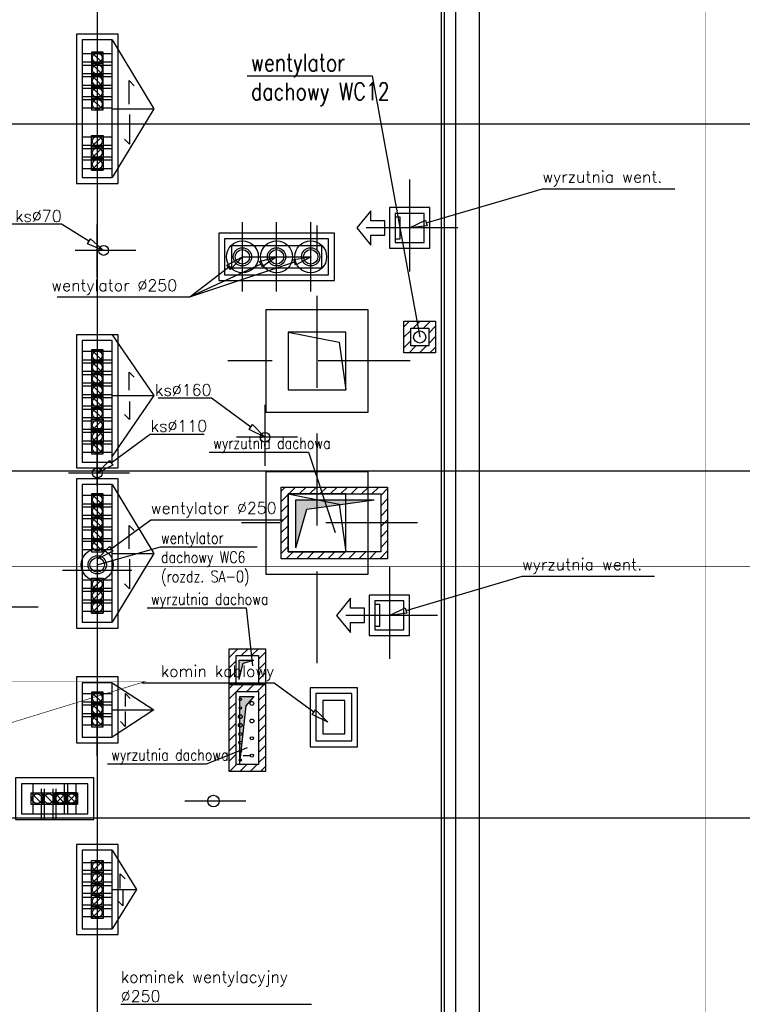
# Model space of a CAD drawing. Header units: centimetres. Extents: x -92429 to 178773, y 2337 to 428125.
# Tile 137 of 138: x 162544 to 163793, y 8335 to 10038. Entities that reach past the tile are written whole.
import ezdxf

# ---------------------------------------------------------------- set-up
doc = ezdxf.new("R2010")
doc.units = ezdxf.units.CM
doc.header["$LTSCALE"] = 50
for name, pattern in [('Dach_Ist$0$DASHDOT2', [12.7, 6.35, -3.175, 0, -3.175]), ('Dach_Ist$0$HIDDEN', [9.525, 6.35, -3.175]), ('Dach_Ist$0$HIDDEN2', [4.7625, 3.175, -1.5875])]:
    doc.linetypes.add(name, pattern=pattern)
doc.layers.get('0').update_dxf_attribs({"color": 8})
for name, color, linetype in [('bgde_otwory', 2, 'Continuous'), ('bgde_otwory dach', 6, 'Continuous'), ('Dach_Ist$0$ARCH_INFO_OPISY_IST', 15, 'Continuous'), ('Dach_Ist$0$ARCH_INFO_OSIE_IST', 179, 'Dach_Ist$0$DASHDOT2'), ('Dach_Ist$0$ARCH_NIEWIDOK_IST', 8, 'Dach_Ist$0$HIDDEN'), ('Dach_Ist$0$ARCH_OTWORY_KOO_WENTYLACJA_IST', 220, 'Continuous'), ('Dach_Ist$0$ARCH_POMOCNICZE_IST', 8, 'Dach_Ist$0$HIDDEN2'), ('Dach_Ist$0$ARCH_PRZEKROJOWE_IST', 12, 'Continuous'), ('Dach_Ist$0$ARCH_WIDOK_INNE_IST', 251, 'Continuous'), ('Dach_Ist$0$ARCH_WIDOK_IST', 251, 'Continuous'), ('freon cieczowy', 8, 'Continuous'), ('freon gazowy', 8, 'Continuous')]:
    doc.layers.add(name, color=color, linetype=linetype)
doc.layers.add('Dach_Ist$0$RYSUNKOWE_NIEDRUK', color=6, linetype='Continuous', plot=False)
doc.styles.add('Dach_Ist$0$ROMANS-50-CM', font='romans.shx', dxfattribs={"width": 0.8, "height": 10})
pattern_1 = [(45, (157078.274, -1742.376), (-8.980256, 8.980256), [])]

msp = doc.modelspace()

# ---------------------------------------------------------------- hatches: boundary and pattern name
at = {"layer": 'bgde_otwory dach'}
h = msp.add_hatch(dxfattribs=at)
h.set_pattern_fill('ANSI31', color=256, scale=4, style=0)
h.set_pattern_definition(pattern_1)
h.paths.add_polyline_path([(163208.3, 9516.5), (163263.3, 9516.5), (163263.3, 9461.5), (163208.3, 9461.5)])
h.paths.add_polyline_path([(163220.3, 9504.5), (163251.3, 9504.5), (163251.3, 9473.5), (163220.3, 9473.5)], flags=16)
h = msp.add_hatch(dxfattribs=at)
h.set_pattern_fill('ANSI31', color=256, scale=4, style=0)
h.set_pattern_definition(pattern_1)
h.paths.add_polyline_path([(162996.3, 9229.6), (163180.3, 9229.6), (163180.3, 9105.6), (162996.3, 9105.6)])
h.paths.add_polyline_path([(163008.3, 9217.6), (163168.3, 9217.6), (163168.3, 9117.6), (163008.3, 9117.6)], flags=16)
for points in [[(163156.9, 9207.2), (163021.9, 9207.2), (163021.9, 9124.7), (163040.6, 9191.5)], [(162930.4, 8925), (162948.8, 8930.1), (162923.9, 8930.1), (162923.9, 8896.9)], [(162935.8, 8851.4), (162949.7, 8867.3), (162924.8, 8867.3), (162924.8, 8751.5)]]:
    msp.add_hatch(color=256, dxfattribs=at).paths.add_polyline_path(points)
h = msp.add_hatch(dxfattribs=at)
h.set_pattern_fill('ANSI31', color=256, scale=4, style=0)
h.set_pattern_definition(pattern_1)
h.paths.add_polyline_path([(162969.2, 8888), (162906.3, 8888), (162906.3, 8950), (162969.2, 8950)])
h.paths.add_polyline_path([(162957.2, 8888), (162918.5, 8888), (162918.5, 8938), (162957.2, 8938)], flags=16)
h = msp.add_hatch(dxfattribs=at)
h.set_pattern_fill('ANSI31', color=256, scale=4, style=0)
h.set_pattern_definition(pattern_1)
h.paths.add_polyline_path([(162918.3, 8876), (162957.2, 8876), (162957.2, 8749.9), (162918.3, 8749.9)], flags=16)
h.paths.add_polyline_path([(162906.3, 8888), (162969.2, 8888), (162969.2, 8737.9), (162906.3, 8737.9)])

# ---------------------------------------------------------------- linework, layer by layer
at = {"color": 7, "linetype": 'Continuous', "extrusion": (1, -6.12323e-17, 1.22465e-16)}
msp.add_line((163068.4, 9114.6, 2535.4), (163068.4, 9114.6, 2655.4), dxfattribs=at)
msp.add_line((163068.4, 9114.6, 2535.4), (163068.4, 9114.6, 2655.4), dxfattribs=at)
at = {"layer": 'bgde_otwory'}
msp.add_line((162913.3, 8787.6, 2088.8), (162913.3, 8787.6, 2088.8), dxfattribs=at)
msp.add_line((162913.3, 8787.6, 2088.8), (162913.3, 8787.6, 2088.8), dxfattribs=at)
at = {"layer": 'bgde_otwory dach'}
for p, q in [((163021.9, 9124.7, 2170), (163021.9, 9207.2, 2170)), ((163021.9, 9207.2, 2170), (163156.9, 9207.2, 2170)), ((163040.6, 9191.5, 2170), (163156.9, 9207.2, 2170)), ((163021.9, 9124.7, 2170), (163040.6, 9191.5, 2170)), ((162923.9, 8896.9, 1975.9), (162923.9, 8930.1, 2127.9)), ((162923.9, 8930.1, 2127.9), (162948.8, 8930.1, 2127.9)), ((162923.9, 8896.9, 1975.9), (162930.4, 8925, 2127.9)), ((162930.4, 8925, 2127.9), (162948.8, 8930.1, 2127.9)), ((162924.8, 8751.5, 2018), (162924.8, 8867.3, 2170)), ((162924.8, 8867.3, 2170), (162949.7, 8867.3, 2170)), ((162935.8, 8851.4, 2170), (162949.7, 8867.3, 2170)), ((162924.8, 8751.5, 2018), (162935.8, 8851.4, 2170))]:
    msp.add_line(p, q, dxfattribs=at)
at = {"layer": 'bgde_otwory dach', "color": 7}
for points, elevation in [([(162937.4, 9940.5), (163153.4, 9940.5), (163235.8, 9488.9)], 2518), ([(162872.1, 9290), (163043.4, 9290), (163089.8, 9150.7)], 2170), ([(162678.3, 9095), (162787.8, 9126.3), (162954.7, 9126.3)], 2518)]:
    msp.add_lwpolyline(points, dxfattribs=dict(at, elevation=elevation))
at = {"layer": 'bgde_otwory dach', "lineweight": 30}
for points, elevation in [([(163208.3, 9516.5), (163263.3, 9516.5), (163263.3, 9461.5), (163208.3, 9461.5)], 2518), ([(163220.3, 9504.5), (163251.3, 9504.5), (163251.3, 9473.5), (163220.3, 9473.5)], 2518), ([(162996.3, 9229.6), (163180.3, 9229.6), (163180.3, 9105.6), (162996.3, 9105.6)], 2170), ([(163008.3, 9217.6), (163168.3, 9217.6), (163168.3, 9117.6), (163008.3, 9117.6)], 2170), ([(162969.2, 8888), (162906.3, 8888), (162906.3, 8950), (162969.2, 8950)], 1740.8), ([(162957.2, 8888), (162918.5, 8888), (162918.5, 8938), (162957.2, 8938)], 1353.7), ([(162906.3, 8888), (162969.2, 8888), (162969.2, 8737.9), (162906.3, 8737.9)], 1740.8), ([(162918.3, 8876), (162957.2, 8876), (162957.2, 8749.9), (162918.3, 8749.9)], 1740.8)]:
    msp.add_lwpolyline(points, close=True, dxfattribs=dict(at, elevation=elevation))
at = {"layer": 'bgde_otwory dach', "color": 7}
for points in [[(162764.7, 9020.6), (162936, 9020.6), (162946.5, 8920.3)], [(162695.8, 8751.1), (162867.1, 8751.1), (162938.2, 8779)]]:
    msp.add_lwpolyline(points, dxfattribs=at)
at = {"layer": 'bgde_otwory dach', "lineweight": 30}
msp.add_circle((163235.8, 9488.9, 2518), 10.5, dxfattribs=at)
at = {"layer": 'Dach_Ist$0$ARCH_INFO_OPISY_IST', "color": 8, "elevation": 2170}
for points in [[(162733.5, 9891.3), (162733.5, 9932.2), (162741.9, 9923.5)], [(162734, 9873.8), (162734, 9822.2), (162725.6, 9830.9)], [(162733.5, 9396.9), (162733.5, 9428.4), (162741.9, 9419.7)], [(162734, 9377.7), (162734, 9346.2), (162725.6, 9354.9)], [(162733.5, 9122.4), (162733.5, 9163.3), (162741.9, 9154.6)], [(162734, 9104.9), (162734, 9053.3), (162725.6, 9062)], [(162727, 8850.3), (162727, 8872.7), (162735.4, 8864)], [(162726.8, 8841.2), (162726.8, 8815.7), (162718.4, 8824.4)], [(162718.2, 8535.2), (162718.2, 8561), (162726.6, 8552.3)], [(162722.5, 8532.1), (162722.5, 8505.4), (162714.1, 8514.1)]]:
    msp.add_lwpolyline(points, dxfattribs=at)
at = {"layer": 'Dach_Ist$0$ARCH_INFO_OPISY_IST', "color": 8, "ltscale": 0.5, "extrusion": (0.282714, -0.959204, 0)}
for points, elevation in [([(159325.7, 2170), (159534.9, 2170)], 36861.3), ([(159102.7, 2170), (159311.9, 2170)], 37494.1)]:
    msp.add_lwpolyline(points, dxfattribs=dict(at, elevation=elevation))
at = {"layer": 'Dach_Ist$0$ARCH_INFO_OPISY_IST', "color": 8, "ltscale": 0.5, "extrusion": (0, 1, 0)}
for points, elevation in [([(-163447.7, 2170), (-163676.9, 2170)], 9745.3), ([(-162616.8, 2170), (-162524.3, 2170)], 9683.9), ([(-162838.1, 2170), (-162608.9, 2170)], 9557.7), ([(-162838.1, 2170), (-162608.9, 2170)], 9557.7), ([(-162838.1, 2170), (-162608.9, 2170)], 9557.7), ([(-162770.7, 2170), (-162863.2, 2170)], 9321.2), ([(-162770.7, 2170), (-162999.9, 2170)], 9172.6), ([(-163412.7, 2170), (-163641.9, 2170)], 9075.3), ([(-162984.4, 2170), (-162755.2, 2170)], 8890.4), ([(-162719, 2170), (-163048.6, 2170)], 8335.1)]:
    msp.add_lwpolyline(points, dxfattribs=dict(at, elevation=elevation))
at = {"layer": 'Dach_Ist$0$ARCH_INFO_OPISY_IST', "color": 8, "elevation": 2170}
for points in [[(163151, 9707.3), (163126.9, 9677.6), (163151, 9648), (163151, 9665.1), (163175.3, 9665.1), (163175.3, 9690.1), (163151, 9690.1), (163151, 9707.3)], [(163116, 9037.3), (163091.9, 9007.6), (163116, 8978), (163116, 8995.1), (163140.3, 8995.1), (163140.3, 9020.1), (163116, 9020.1), (163116, 9037.3)]]:
    msp.add_lwpolyline(points, close=True, dxfattribs=at)
at = {"layer": 'Dach_Ist$0$ARCH_INFO_OPISY_IST', "color": 8, "ltscale": 0.5, "elevation": 2170}
for points in [[(163248.5, 9681.3), (163218.3, 9677.6), (163245.6, 9690.9)], [(162666.5, 9658.8), (162689.3, 9638.6), (162661.2, 9650.3)], [(162902.4, 9613.3), (162929.3, 9627.6), (162908.5, 9605.4)], [(162959, 9619.5), (162988.3, 9627.6), (162963.2, 9610.4)], [(163018, 9622.9), (163048.1, 9627.6), (163021.2, 9613.4)], [(162947, 9337.4), (162968.3, 9315.6), (162941.1, 9329.3)], [(162705.4, 9267.3), (162678.3, 9253.6), (162699.5, 9275.3)], [(162705.4, 9118.7), (162678.3, 9105), (162699.5, 9126.7)], [(163213.5, 9011.3), (163183.3, 9007.6), (163210.6, 9020.9)], [(163055.6, 8844.5), (163076.9, 8822.8), (163049.7, 8836.5)]]:
    msp.add_lwpolyline(points, close=True, dxfattribs=at)
at = {"layer": 'Dach_Ist$0$ARCH_INFO_OPISY_IST', "color": 8, "ltscale": 0.5, "extrusion": (-0.530001, -0.847997, 0), "elevation": -94399}
msp.add_lwpolyline([(132821.5, 2170), (132766.1, 2170)], dxfattribs=at)
at = {"layer": 'Dach_Ist$0$ARCH_INFO_OPISY_IST', "color": 8, "ltscale": 0.5, "elevation": 2170}
for points in [[(163019.6, 9618.1), (162838.1, 9557.7)], [(162944.1, 9333.3), (162875.9, 9383.3)]]:
    msp.add_lwpolyline(points, dxfattribs=at)
at = {"layer": 'Dach_Ist$0$ARCH_INFO_OPISY_IST', "color": 8, "ltscale": 0.5, "extrusion": (0.422307, -0.906453, 0), "elevation": 60104}
msp.add_lwpolyline([(151777, 2170), (151641.3, 2170)], dxfattribs=at)
at = {"layer": 'Dach_Ist$0$ARCH_INFO_OPISY_IST', "color": 8, "ltscale": 0.5, "extrusion": (0.608773, -0.793344, 0), "elevation": 91549}
msp.add_lwpolyline([(135090, 2170), (135005.1, 2170)], dxfattribs=at)
at = {"layer": 'Dach_Ist$0$ARCH_INFO_OPISY_IST', "color": 8, "ltscale": 0.5, "extrusion": (-2.36072e-13, -1, 0), "elevation": -9383.3}
msp.add_lwpolyline([(162875.9, 2170), (162783.4, 2170)], dxfattribs=at)
at = {"layer": 'Dach_Ist$0$ARCH_INFO_OPISY_IST', "color": 8, "ltscale": 0.5, "extrusion": (0.590557, -0.806996, 0)}
for points, elevation in [([(136775.5, 2170), (136860, 2170)], 88603.1), ([(136687.8, 2170), (136772.3, 2170)], 88723.1)]:
    msp.add_lwpolyline(points, dxfattribs=dict(at, elevation=elevation))
at = {"layer": 'Dach_Ist$0$ARCH_INFO_OPISY_IST', "color": 8, "ltscale": 0.5, "extrusion": (-0.590557, -0.806996, 0), "elevation": -103426.1}
msp.add_lwpolyline([(126362, 2170), (126277.5, 2170)], dxfattribs=at)
at = {"layer": 'Dach_Ist$0$ARCH_INFO_OSIE_IST', "color": 8, "ltscale": 10}
for p, q in [((162678.3, 10767.6, 2170), (162678.3, 2914.8, 2170)), ((163278.3, 10767.6, 2170), (163278.3, 3061.1, 2170)), ((163338.3, 10767.6, 2170), (163338.3, 2914.8, 2170)), ((161514.3, 9857.6, 2170), (163420.2, 9857.6, 2170)), ((163420.2, 9857.6, 2170), (170738.3, 9857.6, 2170)), ((162678.3, 9591.9, 2170), (162678.3, 9683.7, 2170)), ((162678.3, 9232, 2170), (162678.3, 9323.8, 2170)), ((161514.3, 9257.6, 2170), (170738.3, 9257.6, 2170)), ((162678.3, 8764.9, 2170), (162678.3, 8856.7, 2170)), ((162935.2, 8686.6, 2170), (162829.8, 8686.6, 2170)), ((161514.3, 8657.6, 2170), (163420, 8657.6, 2170)), ((163420.2, 8657.6, 2170), (171651.1, 8657.6, 2170))]:
    msp.add_line(p, q, dxfattribs=at)
at = {"layer": 'Dach_Ist$0$ARCH_NIEWIDOK_IST', "color": 8, "elevation": 2170}
for points in [[(162652.3, 9764.6), (162704.3, 9764.6), (162704.3, 10002.6), (162652.3, 10002.6)], [(163193.3, 9658.9), (163201.8, 9658.9), (163201.8, 9696.4), (163193.3, 9696.4)], [(163078.3, 9596.6), (163078.3, 9658.6), (162898.3, 9658.6), (162898.3, 9596.6)], [(162652.3, 9272.7), (162704.3, 9272.7), (162704.3, 9482.7), (162652.3, 9482.7)], [(162652.3, 8995.7), (162704.3, 8995.7), (162704.3, 9233.7), (162652.3, 9233.7)], [(163158.3, 8988.9), (163166.8, 8988.9), (163166.8, 9026.4), (163158.3, 9026.4)], [(162652.3, 8797.1), (162704.3, 8797.1), (162704.3, 8891.1), (162652.3, 8891.1)], [(163056.3, 8790.6), (163118.3, 8790.6), (163118.3, 8872.6), (163056.3, 8872.6)], [(162662.3, 8664.6), (162662.3, 8716.6), (162547.3, 8716.6), (162547.3, 8664.6)], [(162652.3, 8465.6), (162704.3, 8465.6), (162704.3, 8601.6), (162652.3, 8601.6)]]:
    msp.add_lwpolyline(points, close=True, dxfattribs=at)
for points in [[(162704.3, 9978.6), (162652.3, 9978.6)], [(162652.3, 9964.6), (162704.3, 9964.6)], [(162704.3, 9958.6), (162652.3, 9958.6)], [(162652.3, 9944.6), (162704.3, 9944.6)], [(162704.3, 9938.6), (162652.3, 9938.6)], [(162652.3, 9924.6), (162704.3, 9924.6)], [(162704.3, 9918.6), (162652.3, 9918.6)], [(162652.3, 9904.6), (162704.3, 9904.6)], [(162704.3, 9899.2), (162652.3, 9899.2)], [(162652.3, 9885.2), (162704.3, 9885.2)], [(162704.3, 9834.6), (162652.3, 9834.6)], [(162652.3, 9820.6), (162704.3, 9820.6)], [(162704.3, 9814.6), (162652.3, 9814.6)], [(162652.3, 9800.6), (162704.3, 9800.6)], [(162704.3, 9794.6), (162652.3, 9794.6)], [(162652.3, 9780.6), (162704.3, 9780.6)], [(162704.3, 9463.7), (162652.3, 9463.7)], [(162652.3, 9449.7), (162704.3, 9449.7)], [(162704.3, 9443.7), (162652.3, 9443.7)], [(162652.3, 9429.7), (162704.3, 9429.7)], [(162704.3, 9423.7), (162652.3, 9423.7)], [(162652.3, 9409.7), (162704.3, 9409.7)], [(162704.3, 9403.7), (162652.3, 9403.7)], [(162652.3, 9389.7), (162704.3, 9389.7)], [(162704.3, 9383.7), (162652.3, 9383.7)], [(162652.3, 9369.7), (162704.3, 9369.7)], [(162704.3, 9363.7), (162652.3, 9363.7)], [(162652.3, 9349.7), (162704.3, 9349.7)], [(162704.3, 9343.7), (162652.3, 9343.7)], [(162652.3, 9329.7), (162704.3, 9329.7)], [(162704.3, 9323.7), (162652.3, 9323.7)], [(162652.3, 9309.7), (162704.3, 9309.7)], [(162704.3, 9303.7), (162652.3, 9303.7)], [(162652.3, 9289.7), (162704.3, 9289.7)], [(162704.3, 9214.7), (162652.3, 9214.7)], [(162652.3, 9200.7), (162704.3, 9200.7)], [(162704.3, 9194.7), (162652.3, 9194.7)], [(162652.3, 9180.7), (162704.3, 9180.7)], [(162704.3, 9174.7), (162652.3, 9174.7)], [(162652.3, 9160.7), (162704.3, 9160.7)], [(162704.3, 9154.7), (162652.3, 9154.7)], [(162652.3, 9140.7), (162704.3, 9140.7)], [(162704.3, 9135.3), (162652.3, 9135.3)], [(162652.3, 9121.3), (162704.3, 9121.3)], [(162704.3, 9068.7), (162652.3, 9068.7)], [(162652.3, 9054.7), (162704.3, 9054.7)], [(162704.3, 9048.7), (162652.3, 9048.7)], [(162652.3, 9034.7), (162704.3, 9034.7)], [(162704.3, 9028.7), (162652.3, 9028.7)], [(162652.3, 9014.7), (162704.3, 9014.7)], [(162704.3, 8872.1), (162652.3, 8872.1)], [(162652.3, 8858.1), (162704.3, 8858.1)], [(162704.3, 8852.1), (162652.3, 8852.1)], [(162652.3, 8838.1), (162704.3, 8838.1)], [(162704.3, 8832.1), (162652.3, 8832.1)], [(162652.3, 8818.1), (162704.3, 8818.1)], [(162567.3, 8664.6), (162567.3, 8716.6)], [(162581.3, 8707.6), (162581.3, 8655.6)], [(162587.3, 8655.6), (162587.3, 8707.6)], [(162601.3, 8707.6), (162601.3, 8655.6)], [(162607.3, 8655.6), (162607.3, 8707.6)], [(162621.3, 8716.6), (162621.3, 8664.6)], [(162627.3, 8664.6), (162627.3, 8716.6)], [(162641.3, 8716.6), (162641.3, 8664.6)], [(162652.3, 8580.6), (162704.3, 8580.6)], [(162704.3, 8566.6), (162652.3, 8566.6)], [(162652.3, 8560.6), (162704.3, 8560.6)], [(162704.3, 8546.6), (162652.3, 8546.6)], [(162652.3, 8540.6), (162704.3, 8540.6)], [(162704.3, 8526.6), (162652.3, 8526.6)], [(162652.3, 8520.6), (162704.3, 8520.6)], [(162704.3, 8506.6), (162652.3, 8506.6)], [(162652.3, 8500.6), (162704.3, 8500.6)], [(162704.3, 8486.6), (162652.3, 8486.6)]]:
    msp.add_lwpolyline(points, dxfattribs=at)
at = {"layer": 'Dach_Ist$0$ARCH_OTWORY_KOO_WENTYLACJA_IST', "color": 8}
for p, q in [((162668.3, 9981.6, 2170), (162688.3, 9981.6, 2170)), ((162688.3, 9961.6, 2170), (162668.3, 9981.6, 2170)), ((162688.3, 9941.6, 2170), (162668.3, 9961.6, 2170)), ((162688.3, 9921.6, 2170), (162668.3, 9941.6, 2170)), ((162688.3, 9901.6, 2170), (162668.3, 9921.6, 2170)), ((162688.3, 9881.6, 2170), (162668.3, 9901.6, 2170)), ((162688.3, 9837.6, 2170), (162668.3, 9817.6, 2170)), ((162688.3, 9817.6, 2170), (162668.3, 9797.6, 2170)), ((162688.3, 9797.6, 2170), (162668.3, 9777.6, 2170)), ((162668.3, 9777.6, 2170), (162688.3, 9777.6, 2170)), ((162668.3, 9466.7, 2170), (162688.3, 9466.7, 2170)), ((162688.3, 9446.7, 2170), (162668.3, 9466.7, 2170)), ((162688.3, 9426.7, 2170), (162668.3, 9446.7, 2170)), ((162688.3, 9406.7, 2170), (162668.3, 9426.7, 2170)), ((162688.3, 9386.7, 2170), (162668.3, 9406.7, 2170)), ((162688.3, 9366.7, 2170), (162668.3, 9386.7, 2170)), ((162688.3, 9346.7, 2170), (162668.3, 9366.7, 2170)), ((162688.3, 9346.7, 2170), (162668.3, 9326.7, 2170)), ((162688.3, 9326.7, 2170), (162668.3, 9306.7, 2170)), ((162668.3, 9306.7, 2170), (162688.3, 9306.7, 2170)), ((162688.3, 9286.7, 2170), (162668.3, 9306.7, 2170)), ((162668.3, 9217.7, 2170), (162688.3, 9217.7, 2170)), ((162688.3, 9197.7, 2170), (162668.3, 9217.7, 2170)), ((162688.3, 9177.7, 2170), (162668.3, 9197.7, 2170)), ((162688.3, 9157.7, 2170), (162668.3, 9177.7, 2170)), ((162688.3, 9137.7, 2170), (162668.3, 9157.7, 2170)), ((162688.3, 9117.7, 2170), (162668.3, 9137.7, 2170)), ((162688.3, 9071.7, 2170), (162668.3, 9051.7, 2170)), ((162688.3, 9051.7, 2170), (162668.3, 9031.7, 2170)), ((162688.3, 9031.7, 2170), (162668.3, 9011.7, 2170)), ((162668.3, 9011.7, 2170), (162688.3, 9011.7, 2170)), ((162668.3, 8875.1, 2170), (162688.3, 8875.1, 2170)), ((162688.3, 8855.1, 2170), (162668.3, 8875.1, 2170)), ((162688.3, 8835.1, 2170), (162668.3, 8855.1, 2170)), ((162688.3, 8815.1, 2170), (162668.3, 8835.1, 2170)), ((162564.3, 8700.6, 2170), (162584.3, 8680.6, 2170)), ((162584.3, 8700.6, 2170), (162604.3, 8680.6, 2170)), ((162604.3, 8700.6, 2170), (162624.3, 8680.6, 2170)), ((162624.3, 8700.6, 2170), (162644.3, 8680.6, 2170)), ((162609.1, 8685.5, 2170), (162620.4, 8696.8, 2170)), ((162628.1, 8685.5, 2170), (162639.4, 8696.8, 2170)), ((162688.3, 8583.6, 2170), (162668.3, 8563.6, 2170)), ((162688.3, 8563.6, 2170), (162668.3, 8543.6, 2170)), ((162688.3, 8543.6, 2170), (162668.3, 8523.6, 2170)), ((162688.3, 8523.6, 2170), (162668.3, 8503.6, 2170)), ((162688.3, 8503.6, 2170), (162668.3, 8483.6, 2170))]:
    msp.add_line(p, q, dxfattribs=at)
at = {"layer": 'Dach_Ist$0$ARCH_OTWORY_KOO_WENTYLACJA_IST', "color": 8, "elevation": 2170}
for points in [[(162688.3, 9981.6), (162668.3, 9981.6), (162668.3, 9961.6), (162688.3, 9961.6)], [(162688.3, 9961.6), (162668.3, 9961.6), (162668.3, 9941.6), (162688.3, 9941.6)], [(162688.3, 9941.6), (162668.3, 9941.6), (162668.3, 9921.6), (162688.3, 9921.6)], [(162688.3, 9921.6), (162668.3, 9921.6), (162668.3, 9901.6), (162688.3, 9901.6)], [(162688.3, 9901.6), (162668.3, 9901.6), (162668.3, 9881.6), (162688.3, 9881.6)], [(162688.3, 9817.6), (162668.3, 9817.6), (162668.3, 9837.6), (162688.3, 9837.6)], [(162688.3, 9797.6), (162668.3, 9797.6), (162668.3, 9817.6), (162688.3, 9817.6)], [(162688.3, 9777.6), (162668.3, 9777.6), (162668.3, 9797.6), (162688.3, 9797.6)], [(163066.3, 9608.6), (163066.3, 9646.6), (162910.3, 9646.6), (162910.3, 9608.6)], [(162688.3, 9466.7), (162668.3, 9466.7), (162668.3, 9446.7), (162688.3, 9446.7)], [(162688.3, 9446.7), (162668.3, 9446.7), (162668.3, 9426.7), (162688.3, 9426.7)], [(162688.3, 9426.7), (162668.3, 9426.7), (162668.3, 9406.7), (162688.3, 9406.7)], [(162688.3, 9406.7), (162668.3, 9406.7), (162668.3, 9386.7), (162688.3, 9386.7)], [(162688.3, 9386.7), (162668.3, 9386.7), (162668.3, 9366.7), (162688.3, 9366.7)], [(162688.3, 9366.7), (162668.3, 9366.7), (162668.3, 9346.7), (162688.3, 9346.7)], [(162688.3, 9326.7), (162668.3, 9326.7), (162668.3, 9346.7), (162688.3, 9346.7)], [(162688.3, 9306.7), (162668.3, 9306.7), (162668.3, 9326.7), (162688.3, 9326.7)], [(162688.3, 9306.7), (162668.3, 9306.7), (162668.3, 9286.7), (162688.3, 9286.7)], [(162688.3, 9217.7), (162668.3, 9217.7), (162668.3, 9197.7), (162688.3, 9197.7)], [(162688.3, 9197.7), (162668.3, 9197.7), (162668.3, 9177.7), (162688.3, 9177.7)], [(162688.3, 9177.7), (162668.3, 9177.7), (162668.3, 9157.7), (162688.3, 9157.7)], [(162688.3, 9157.7), (162668.3, 9157.7), (162668.3, 9137.7), (162688.3, 9137.7)], [(162688.3, 9137.7), (162668.3, 9137.7), (162668.3, 9117.7), (162688.3, 9117.7)], [(162688.3, 9051.7), (162668.3, 9051.7), (162668.3, 9071.7), (162688.3, 9071.7)], [(162688.3, 9031.7), (162668.3, 9031.7), (162668.3, 9051.7), (162688.3, 9051.7)], [(162688.3, 9011.7), (162668.3, 9011.7), (162668.3, 9031.7), (162688.3, 9031.7)], [(162688.3, 8875.1), (162668.3, 8875.1), (162668.3, 8855.1), (162688.3, 8855.1)], [(162688.3, 8855.1), (162668.3, 8855.1), (162668.3, 8835.1), (162688.3, 8835.1)], [(163068.3, 8802.6), (163106.3, 8802.6), (163106.3, 8860.6), (163068.3, 8860.6)], [(162688.3, 8835.1), (162668.3, 8835.1), (162668.3, 8815.1), (162688.3, 8815.1)], [(162584.3, 8700.6), (162584.3, 8680.6), (162564.3, 8680.6), (162564.3, 8700.6)], [(162604.3, 8700.6), (162604.3, 8680.6), (162584.3, 8680.6), (162584.3, 8700.6)], [(162624.3, 8700.6), (162624.3, 8680.6), (162604.3, 8680.6), (162604.3, 8700.6)], [(162605.3, 8681.6), (162624.3, 8681.6), (162624.3, 8700.6), (162605.3, 8700.6)], [(162644.3, 8700.6), (162644.3, 8680.6), (162624.3, 8680.6), (162624.3, 8700.6)], [(162624.3, 8681.6), (162643.3, 8681.6), (162643.3, 8700.6), (162624.3, 8700.6)], [(162688.3, 8563.6), (162668.3, 8563.6), (162668.3, 8583.6), (162688.3, 8583.6)], [(162688.3, 8543.6), (162668.3, 8543.6), (162668.3, 8563.6), (162688.3, 8563.6)], [(162688.3, 8523.6), (162668.3, 8523.6), (162668.3, 8543.6), (162688.3, 8543.6)], [(162688.3, 8503.6), (162668.3, 8503.6), (162668.3, 8523.6), (162688.3, 8523.6)], [(162688.3, 8483.6), (162668.3, 8483.6), (162668.3, 8503.6), (162688.3, 8503.6)]]:
    msp.add_lwpolyline(points, close=True, dxfattribs=at)
for points in [[(162609.7, 8699.1), (162606.8, 8699.1), (162606.8, 8696.2)], [(162606.8, 8686), (162606.8, 8683.1), (162609.7, 8683.1)], [(162622.8, 8696.2), (162622.8, 8699.1), (162619.9, 8699.1)], [(162619.9, 8683.1), (162622.8, 8683.1), (162622.8, 8686)], [(162628.7, 8699.1), (162625.8, 8699.1), (162625.8, 8696.2)], [(162625.8, 8686), (162625.8, 8683.1), (162628.7, 8683.1)], [(162641.8, 8696.2), (162641.8, 8699.1), (162638.9, 8699.1)], [(162638.9, 8683.1), (162641.8, 8683.1), (162641.8, 8686)]]:
    msp.add_lwpolyline(points, dxfattribs=at)
at = {"layer": 'Dach_Ist$0$ARCH_OTWORY_KOO_WENTYLACJA_IST', "color": 8}
for centre, radius in [((162678.3, 9971.6, 2170), 8.5), ((162678.3, 9951.6, 2170), 8.5), ((162678.3, 9931.6, 2170), 8.5), ((162678.3, 9911.6, 2170), 8.5), ((162678.3, 9891.6, 2170), 8.5), ((162678.3, 9827.6, 2170), 8.5), ((162678.3, 9807.6, 2170), 8.5), ((162678.3, 9787.6, 2170), 8.5), ((162929.3, 9627.6, 2170), 15.8), ((162929.3, 9627.6, 2170), 12.5), ((162988.3, 9627.6, 2170), 15.8), ((162988.3, 9627.6, 2170), 12.5), ((163047.3, 9627.6, 2170), 15.8), ((163047.3, 9627.6, 2170), 12.5), ((162678.3, 9456.7, 2170), 8.5), ((162678.3, 9436.7, 2170), 8.5), ((162678.3, 9416.7, 2170), 8.5), ((162678.3, 9396.7, 2170), 8.5), ((162678.3, 9376.7, 2170), 8.5), ((162678.3, 9356.7, 2170), 8.5), ((162678.3, 9336.7, 2170), 8.5), ((162678.3, 9316.7, 2170), 8.5), ((162678.3, 9296.7, 2170), 8.5), ((162678.3, 9207.7, 2170), 8.5), ((162678.3, 9187.7, 2170), 8.5), ((162678.3, 9167.7, 2170), 8.5), ((162678.3, 9147.7, 2170), 8.5), ((162678.3, 9127.7, 2170), 8.5), ((162678.3, 9095, 2170), 15.8), ((162678.3, 9095, 2170), 12.5), ((162678.3, 9061.7, 2170), 8.5), ((162678.3, 9041.7, 2170), 8.5), ((162678.3, 9021.7, 2170), 8.5), ((162678.3, 8865.1, 2170), 8.5), ((162678.3, 8845.1, 2170), 8.5), ((162678.3, 8825.1, 2170), 8.5), ((162574.3, 8690.6, 2170), 8.5), ((162594.3, 8690.6, 2170), 8.5), ((162614.3, 8690.6, 2170), 8.5), ((162614.8, 8691.1, 2170), 8), ((162634.3, 8690.6, 2170), 8.5), ((162633.8, 8691.1, 2170), 8), ((162678.3, 8573.6, 2170), 8.5), ((162678.3, 8553.6, 2170), 8.5), ((162678.3, 8533.6, 2170), 8.5), ((162678.3, 8513.6, 2170), 8.5), ((162678.3, 8493.6, 2170), 8.5)]:
    msp.add_circle(centre, radius, dxfattribs=at)
for centre, start, end in [((162614.8, 8691.1, 2170), 122.6369, 147.3631), ((162614.8, 8691.1, 2170), 212.6369, 237.3631), ((162614.8, 8691.1, 2170), 32.6369, 57.3631), ((162614.8, 8691.1, 2170), 302.6369, 327.3631), ((162633.8, 8691.1, 2170), 122.6369, 147.3631), ((162633.8, 8691.1, 2170), 212.6369, 237.3631), ((162633.8, 8691.1, 2170), 32.6369, 57.3631), ((162633.8, 8691.1, 2170), 302.6369, 327.3631)]:
    msp.add_arc(centre, 9.5, start, end, dxfattribs=at)
at = {"layer": 'Dach_Ist$0$ARCH_POMOCNICZE_IST', "color": 8}
for p, q in [((163218.3, 9761.1, 2170), (163218.3, 9594.2, 2170)), ((162929.3, 9567.8, 2170), (162929.3, 9687.4, 2170)), ((162988.3, 9567.8, 2170), (162988.3, 9687.4, 2170)), ((163047.3, 9567.8, 2170), (163047.3, 9687.4, 2170)), ((163058.3, 8925, 2170), (163058.3, 9681.8, 2170)), ((163301.7, 9677.6, 2170), (163134.8, 9677.6, 2170)), ((162745.3, 9638.6, 2170), (162639.9, 9638.6, 2170)), ((162928.5, 9627.6, 2170), (163048.1, 9627.6, 2170)), ((163219.1, 9447.6, 2170), (162904.3, 9447.6, 2170)), ((162968.3, 9371.7, 2170), (162968.3, 9266.3, 2170)), ((163024.3, 9315.6, 2170), (162918.9, 9315.6, 2170)), ((162734.3, 9253.6, 2170), (162628.9, 9253.6, 2170)), ((163232.2, 9167.6, 2170), (162927.7, 9167.6, 2170)), ((162618.5, 9085.9, 2170), (162738.1, 9085.9, 2170)), ((163183.3, 9091.1, 2170), (163183.3, 8924.2, 2170)), ((163266.7, 9007.6, 2170), (163099.8, 9007.6, 2170))]:
    msp.add_line(p, q, dxfattribs=at)
at = {"layer": 'Dach_Ist$0$ARCH_PRZEKROJOWE_IST', "color": 8, "ltscale": 4}
for centre in [(162689.3, 9638.6, 2170), (162968.3, 9315.6, 2170), (162678.3, 9253.6, 2170)]:
    msp.add_circle(centre, 8.5, dxfattribs=at)
at = {"layer": 'Dach_Ist$0$ARCH_WIDOK_INNE_IST', "color": 8}
for p, q in [((162704.3, 10002.6, 2170), (162776.3, 9883.6, 2170)), ((162704.3, 9883.6, 2170), (162776.3, 9883.6, 2170)), ((162776.3, 9883.6, 2170), (162704.3, 9764.6, 2170)), ((162704.3, 9492.7, 2170), (162776.3, 9387.7, 2170)), ((162704.3, 9387.7, 2170), (162776.3, 9387.7, 2170)), ((162776.3, 9387.7, 2170), (162704.3, 9282.7, 2170)), ((162704.3, 9233.7, 2170), (162776.3, 9114.7, 2170)), ((162704.3, 9114.7, 2170), (162776.3, 9114.7, 2170)), ((162776.3, 9114.7, 2170), (162704.3, 8995.7, 2170)), ((162704.3, 8891.1, 2170), (162776.3, 8844.1, 2170)), ((162704.3, 8844.1, 2170), (162776.3, 8844.1, 2170)), ((162776.3, 8844.1, 2170), (162704.3, 8797.1, 2170)), ((162704.3, 8601.6, 2170), (162746.1, 8533.6, 2170)), ((162704.3, 8533.6, 2170), (162746.1, 8533.6, 2170)), ((162746.1, 8533.6, 2170), (162704.3, 8465.6, 2170))]:
    msp.add_line(p, q, dxfattribs=at)
at = {"layer": 'Dach_Ist$0$ARCH_WIDOK_IST', "color": 8}
for p, q in [((163298.3, 8077.6, 2170), (163298.3, 10577.6, 2170)), ((163273.3, 8077.6, 2170), (163273.3, 10457.6, 2170)), ((163008.3, 9497.6, 2170), (163096.3, 9480, 2170)), ((163096.3, 9480, 2170), (163108.3, 9397.6, 2170)), ((162668.3, 9330.7, 2170), (162688.3, 9330.7, 2170)), ((163008.3, 9217.6, 2170), (163096.3, 9200, 2170)), ((163096.3, 9200, 2170), (163108.3, 9117.6, 2170)), ((162576.1, 9021.9, 2170), (162118.7, 9021.9, 2170))]:
    msp.add_line(p, q, dxfattribs=at)
at = {"layer": 'Dach_Ist$0$ARCH_WIDOK_IST', "color": 8, "elevation": 2170}
for points in [[(162642.3, 9754.6), (162714.3, 9754.6), (162714.3, 10012.6), (162642.3, 10012.6)], [(163183.3, 9642.6), (163253.3, 9642.6), (163253.3, 9712.6), (163183.3, 9712.6)], [(163193.3, 9652.6), (163243.3, 9652.6), (163243.3, 9702.6), (163193.3, 9702.6)], [(163088.3, 9586.6), (163088.3, 9668.6), (162888.3, 9668.6), (162888.3, 9586.6)], [(162969.8, 9359.1), (163146.8, 9359.1), (163146.8, 9536.1), (162969.8, 9536.1)], [(162642.3, 9262.7), (162714.3, 9262.7), (162714.3, 9492.7), (162642.3, 9492.7)], [(163008.3, 9397.6), (163108.3, 9397.6), (163108.3, 9497.6), (163008.3, 9497.6)], [(162969.8, 9079.1), (163146.8, 9079.1), (163146.8, 9256.1), (162969.8, 9256.1)], [(162642.3, 8985.7), (162714.3, 8985.7), (162714.3, 9243.7), (162642.3, 9243.7)], [(163008.3, 9117.6), (163108.3, 9117.6), (163108.3, 9217.6), (163008.3, 9217.6)], [(163148.3, 8972.6), (163218.3, 8972.6), (163218.3, 9042.6), (163148.3, 9042.6)], [(163158.3, 8982.6), (163208.3, 8982.6), (163208.3, 9032.6), (163158.3, 9032.6)], [(162642.3, 8787.1), (162714.3, 8787.1), (162714.3, 8901.1), (162642.3, 8901.1)], [(163046.3, 8780.6), (163128.3, 8780.6), (163128.3, 8882.6), (163046.3, 8882.6)], [(162672.3, 8654.6), (162672.3, 8726.6), (162537.3, 8726.6), (162537.3, 8654.6)], [(162642.3, 8455.6), (162714.3, 8455.6), (162714.3, 8611.6), (162642.3, 8611.6)]]:
    msp.add_lwpolyline(points, close=True, dxfattribs=at)
at = {"layer": 'Dach_Ist$0$ARCH_WIDOK_IST', "color": 8}
for centre, radius in [((162929.3, 9627.6, 2170), 27.5), ((162988.3, 9627.6, 2170), 27.5), ((163047.3, 9627.6, 2170), 27.5), ((162678.3, 9095, 2170), 27.5), ((162879.2, 8686.6, 2170), 10)]:
    msp.add_circle(centre, radius, dxfattribs=at)
at = {"layer": 'Dach_Ist$0$RYSUNKOWE_NIEDRUK', "color": 8, "const_width": 1, "elevation": 2170}
for points in [[(162474.3, 8805), (162761.3, 8893.3), (162225.9, 8893.3), (162346.4, 8893.3), (162346.4, 8733.1), (162346.4, 13607.7), (162346.4, 13508.8), (162262.6, 13508.8), (162671.3, 13508.8), (162444.7, 13577.7)], [(163601.4, 11388.1), (163412.5, 11299.8), (163849.8, 11299.8), (163729.3, 11299.8), (163729.3, 11459.9), (163729.3, 2337.2), (163729.3, 2436.2), (163813.1, 2436.2), (163404.4, 2436.2), (163631, 2367.3)], [(160950.1, 9220.4), (161038.4, 9507.4), (161038.4, 8972), (161038.4, 9092.5), (160878.2, 9092.5), (169338.3, 9092.5)]]:
    msp.add_lwpolyline(points, dxfattribs=at)
at = {"layer": 'freon cieczowy'}
msp.add_line((162942.9, 8764.8, 467.3), (162930.3, 8764.8, 504.5), dxfattribs=at)
msp.add_line((162942.9, 8764.8, 467.3), (162930.3, 8764.8, 504.5), dxfattribs=at)
msp.add_line((162942.9, 8764.8, 467.3), (162930.3, 8764.8, 504.5), dxfattribs=at)
msp.add_line((162942.9, 8764.8, 467.3), (162930.3, 8764.8, 504.5), dxfattribs=at)
for centre, radius in [((162945.6, 8855.4, -1685.2), 3.33), ((162945.6, 8855.4, -1685.2), 3.33), ((162945.6, 8855.4, -1685.2), 3.33), ((162945.6, 8855.4, -1685.2), 3.33), ((162945.7, 8825.1, -1734.1), 3.33), ((162945.7, 8825.1, -1734.1), 3.33), ((162945.7, 8825.1, -1734.1), 3.33), ((162945.7, 8825.1, -1734.1), 3.33), ((162945.6, 8795.1, -1897.1), 2.7), ((162945.6, 8795.1, -1897.1), 2.7), ((162945.6, 8795.1, -1897.1), 2.7), ((162945.6, 8795.1, -1897.1), 2.7), ((162945.6, 8765.1, -1897.1), 2.7), ((162945.6, 8765.1, -1897.1), 2.7), ((162945.6, 8765.1, -1897.1), 2.7), ((162945.6, 8765.1, -1897.1), 2.7)]:
    msp.add_circle(centre, radius, dxfattribs=at)
at = {"layer": 'freon gazowy'}
for centre, radius in [((162925.6, 8862.6, 2170), 2.06), ((162925.6, 8862.6, 2170), 2.06), ((162925.6, 8862.6, 2170), 2.06), ((162925.6, 8862.6, 2170), 2.06), ((162925.6, 8847.6, 1465.5), 2.06), ((162925.6, 8847.6, 1465.5), 2.06), ((162925.6, 8847.6, 1465.5), 2.06), ((162925.6, 8847.6, 1465.5), 2.06), ((162925.6, 8832.6, 840.5), 3.33), ((162925.6, 8832.6, 840.5), 3.33), ((162925.6, 8832.6, 840.5), 3.33), ((162925.6, 8832.6, 840.5), 3.33), ((162925.6, 8817.6, 136), 3.33), ((162925.6, 8817.6, 136), 3.33), ((162925.6, 8817.6, 136), 3.33), ((162925.6, 8817.6, 136), 3.33), ((162925.6, 8802.6, -400.9), 2.7), ((162925.6, 8802.6, -400.9), 2.7), ((162925.6, 8802.6, -400.9), 2.7), ((162925.6, 8802.6, -400.9), 2.7), ((162925.6, 8787.6, 2443.5), 2.7), ((162925.6, 8787.6, 2443.5), 2.7), ((162925.6, 8787.6, 2443.5), 2.7), ((162925.6, 8787.6, 2443.5), 2.7), ((162925.6, 8772.6, 1465.5), 2.06), ((162925.6, 8772.6, 1465.5), 2.06), ((162925.6, 8772.6, 1465.5), 2.06), ((162925.6, 8772.6, 1465.5), 2.06), ((162925.6, 8757.6, 2170), 2.06), ((162925.6, 8757.6, 2170), 2.06), ((162925.6, 8757.6, 2170), 2.06), ((162925.6, 8757.6, 2170), 2.06)]:
    msp.add_circle(centre, radius, dxfattribs=at)

# ---------------------------------------------------------------- texts
at = {"layer": 'bgde_otwory dach', "color": 7, "attachment_point": 1, "style": 'Dach_Ist$0$ROMANS-50-CM'}
for s, insert, char_height, width in [('wentylator dachowy WC12', (162944.1, 9978.6, 2518), 30, 326.032), ('wyrzutnia dachowa', (162878.8, 9315.4, 2170), 20, 217.354), ('wentylator dachowy WC6 (rozdz. SA-0)', (162788.6, 9151.6, 2518), 20, 217.354), ('wyrzutnia dachowa', (162771.4, 9045.9), 20, 217.354), ('wyrzutnia dachowa', (162702.5, 8776.5), 20, 217.354)]:
    msp.add_mtext(s, dxfattribs=dict(at, insert=insert, char_height=char_height, width=width))
at = {"layer": 'Dach_Ist$0$ARCH_INFO_OPISY_IST', "color": 8, "char_height": 20, "width": 343.592, "style": 'Dach_Ist$0$ROMANS-50-CM'}
for s, insert, attachment_point in [('{\\W1;wyrzutnia went.}', (163447.7, 9749.3, 2170), 7), ('{\\W1;ks%%C70}', (162616.8, 9688, 2170), 9), ('{\\W1;wentylator %%C250}', (162598.8, 9561.7, 2170), 7), ('{\\W1;ks%%C160}', (162875.9, 9387.3, 2170), 9), ('{\\W1;ks%%C110}', (162770.7, 9325.2, 2170), 7), ('{\\W1;wentylator %%C250}', (162770.7, 9176.7, 2170), 7), ('{\\W1;wyrzutnia went.}', (163412.7, 9079.3, 2170), 7), ('{\\W1;komin kablowy}', (162984.4, 8894.5, 2170), 9), ('{\\W1;kominek wentylacyjny %%C250}', (162719, 8339.2, 2170), 7)]:
    msp.add_mtext(s, dxfattribs=dict(at, insert=insert, attachment_point=attachment_point))

doc.saveas('drawing.dxf')
